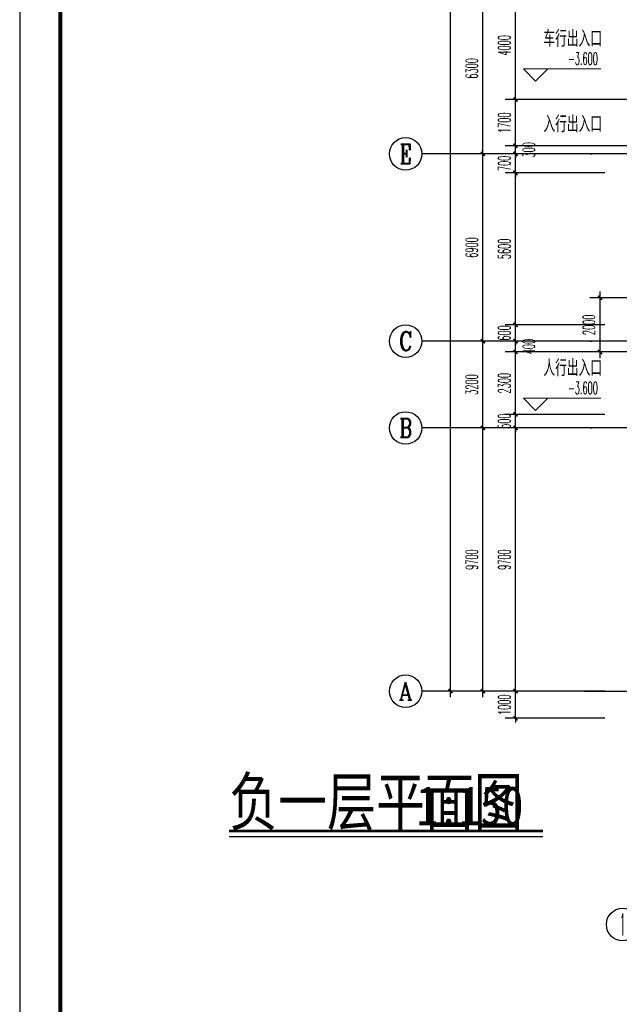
# Model space of a CAD drawing. Extents: x 1779708 to 7299578, y -1121471 to 88434.
# Tile 53 of 100: x 4174085 to 4196195, y -1072383 to -1036097. Entities that reach past the tile are written whole.
import ezdxf
from ezdxf.enums import TextEntityAlignment as Align

# ---------------------------------------------------------------- set-up
doc = ezdxf.new("R2010")
doc.units = 0
doc.header["$LTSCALE"] = 1000
doc.header["$MEASUREMENT"] = 0
doc.linetypes.add('DOTE', pattern=[2.4200000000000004, 2, -0.2, 0.02, -0.2])
doc.layers.get('0').update_dxf_attribs({"linetype": 'CONTINUOUS'})
doc.layers.get('Defpoints').update_dxf_attribs({"linetype": 'CONTINUOUS'})
for name, color, linetype in [('AXIS', 3, 'CONTINUOUS'), ('AXIS_TEXT', 7, 'CONTINUOUS'), ('DIM_SYMB', 3, 'CONTINUOUS'), ('DOTE', 1, 'DOTE'), ('PUB_DIM', 3, 'CONTINUOUS'), ('PUB_TEXT', 7, 'CONTINUOUS'), ('PUB_TITLE', 4, 'CONTINUOUS'), ('road', 4, 'CONTINUOUS'), ('SPACE', 7, 'CONTINUOUS'), ('修改', 6, 'CONTINUOUS')]:
    doc.layers.add(name, color=color, linetype=linetype)
doc.layers.add('DIM_ELEV', color=3, linetype='CONTINUOUS', lineweight=13)
doc.styles.add('-仿宋_GB2312', font='txt', dxfattribs={"width": 0.8})
doc.styles.add('_TCH_AXIS', font='COMPLEX', dxfattribs={"bigfont": 'GBCBIG'})
doc.styles.add('_TCH_DIM', font='SIMPLEX.shx', dxfattribs={"width": 0.7, "bigfont": 'GBCBIG.shx'})
doc.styles.add('_TCH_DIM_T3', font='SIMPLEX.shx', dxfattribs={"width": 0.4941176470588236, "bigfont": 'GBCBIG.shx'})
doc.styles.add('_TCH_SPACE', font='SIMPLEX', dxfattribs={"height": 5, "bigfont": 'GBCBIG'})
doc.styles.add('COMPLEX', font='COMPLEX')
doc.dimstyles.new('_TCH_ARCH&&150', dxfattribs={"dimtxt": 446.25, "dimasz": 150, "dimexe": 375, "dimexo": 450, "dimgap": 189.375, "dimtad": 1, "dimdec": 0, "dimzin": 0, "dimdsep": 46, "dimtxsty": '_TCH_DIM_T3', "dimblk": 'ARCHTICK', "dimcen": 0.09, "dimdle": 225, "dimclrt": 7, "dimazin": 2, "dimtfac": 1, "dimtdec": 0, "dimtix": 1, "dimtmove": 2, "dimatfit": 3, "dimfxl": 250, "dimtolj": 1, "dimtzin": 0, "dimarcsym": 0})

# ---------------------------------------------------------------- blocks, each defined once
blk = doc.blocks.new('A$C36B43F05')
at = {"layer": 'PUB_TITLE'}
blk.add_lwpolyline([(-0.002595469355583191, -0.0003986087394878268), (126149.9974045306, -0.0003986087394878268), (126149.9974045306, 178349.9996013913), (-0.002595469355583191, 178349.9996013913)], close=True, dxfattribs=at)
at = {"layer": 'PUB_TITLE', "const_width": 150}
blk.add_lwpolyline([(1499.997404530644, 1499.999601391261), (124649.9974045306, 1499.999601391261), (124649.9974045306, 174599.9996013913), (1499.997404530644, 174599.9996013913)], close=True, dxfattribs=at)
blk = doc.blocks.new('_AXISO')
blk.add_circle((0, 0), 0.5)
at = {"layer": 'AXIS_TEXT', "style": 'COMPLEX', "width": 1.041666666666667}
blk.add_attdef('A', text='', height=0.56, dxfattribs=at).set_placement((-0.25, -0.28), (0.25, -0.28), align=Align.FIT)
blk = doc.blocks.new('_ArchTick')
at = {"color": 0, "linetype": 'ByBlock', "const_width": 0.4}
blk.add_lwpolyline([(-0.5, -0.5), (0.5, 0.5)], dxfattribs=at)
blk = doc.blocks.new('*D4549')
at = {"layer": 'AXIS', "color": 0, "lineweight": -2, "transparency": 16777216}
for p, q in [((4189967.098467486, -1061068.31570563), (4189967.098467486, -922618.3157056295)), ((4194467.098467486, -922843.3157056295), (4189592.098467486, -922843.3157056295)), ((4194467.098467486, -1060843.31570563), (4189592.098467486, -1060843.31570563))]:
    blk.add_line(p, q, dxfattribs=at)
at = {"layer": 'Defpoints', "color": 0, "transparency": 16777216}
for p in [(4189967.098467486, -922843.3157056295), (4194917.098467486, -922843.3157056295), (4194917.098467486, -1060843.31570563)]:
    blk.add_point(p, dxfattribs=at)
at = {"layer": 'AXIS', "color": 0, "lineweight": -2, "transparency": 16777216, "xscale": 150, "yscale": 150, "zscale": 150}
for p, rotation in [((4189967.098467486, -922843.3157056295), 90), ((4189967.098467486, -1060843.31570563), 270)]:
    blk.add_blockref('_ArchTick', p, dxfattribs=dict(at, rotation=rotation))
at = {"layer": 'AXIS', "color": 7, "transparency": 16777216, "insert": (4189554.598467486, -991843.3157056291), "char_height": 446.25, "attachment_point": 5, "rotation": 90, "style": '_TCH_DIM_T3'}
blk.add_mtext('\\A1;138000', dxfattribs=at)
blk = doc.blocks.new('*D4550')
at = {"layer": 'AXIS', "color": 0, "lineweight": -2, "transparency": 16777216}
for p, q in [((4194467.098467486, -1051143.31570563), (4190792.098467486, -1051143.31570563)), ((4191167.098467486, -1061068.31570563), (4191167.098467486, -1050918.31570563)), ((4194467.098467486, -1060843.31570563), (4190792.098467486, -1060843.31570563))]:
    blk.add_line(p, q, dxfattribs=at)
at = {"layer": 'Defpoints', "color": 0, "transparency": 16777216}
for p in [(4191167.098467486, -1051143.31570563), (4194917.098467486, -1051143.31570563), (4194917.098467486, -1060843.31570563)]:
    blk.add_point(p, dxfattribs=at)
at = {"layer": 'AXIS', "color": 0, "lineweight": -2, "transparency": 16777216, "xscale": 150, "yscale": 150, "zscale": 150}
for p, rotation in [((4191167.098467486, -1051143.31570563), 90), ((4191167.098467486, -1060843.31570563), 270)]:
    blk.add_blockref('_ArchTick', p, dxfattribs=dict(at, rotation=rotation))
at = {"layer": 'AXIS', "color": 7, "transparency": 16777216, "insert": (4190754.598467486, -1055993.315705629), "char_height": 446.25, "attachment_point": 5, "rotation": 90, "style": '_TCH_DIM_T3'}
blk.add_mtext('\\A1;9700', dxfattribs=at)
blk = doc.blocks.new('*D4551')
at = {"layer": 'AXIS', "color": 0, "lineweight": -2, "transparency": 16777216}
for p, q in [((4191167.098467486, -1051368.31570563), (4191167.098467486, -1047718.31570563)), ((4194467.098467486, -1047943.31570563), (4190792.098467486, -1047943.31570563)), ((4194467.098467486, -1051143.31570563), (4190792.098467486, -1051143.31570563))]:
    blk.add_line(p, q, dxfattribs=at)
at = {"layer": 'Defpoints', "color": 0, "transparency": 16777216}
for p in [(4191167.098467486, -1047943.31570563), (4194917.098467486, -1047943.31570563), (4194917.098467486, -1051143.31570563)]:
    blk.add_point(p, dxfattribs=at)
at = {"layer": 'AXIS', "color": 0, "lineweight": -2, "transparency": 16777216, "xscale": 150, "yscale": 150, "zscale": 150}
for p, rotation in [((4191167.098467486, -1047943.31570563), 90), ((4191167.098467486, -1051143.31570563), 270)]:
    blk.add_blockref('_ArchTick', p, dxfattribs=dict(at, rotation=rotation))
at = {"layer": 'AXIS', "color": 7, "transparency": 16777216, "insert": (4190754.598467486, -1049543.315705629), "char_height": 446.25, "attachment_point": 5, "rotation": 90, "style": '_TCH_DIM_T3'}
blk.add_mtext('\\A1;3200', dxfattribs=at)
blk = doc.blocks.new('*D4552')
at = {"layer": 'AXIS', "color": 0, "lineweight": -2, "transparency": 16777216}
for p, q in [((4191167.098467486, -1048168.31570563), (4191167.098467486, -1040818.31570563)), ((4194467.098467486, -1041043.31570563), (4190792.098467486, -1041043.31570563)), ((4194467.098467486, -1047943.31570563), (4190792.098467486, -1047943.31570563))]:
    blk.add_line(p, q, dxfattribs=at)
at = {"layer": 'Defpoints', "color": 0, "transparency": 16777216}
for p in [(4191167.098467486, -1041043.31570563), (4194917.098467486, -1041043.31570563), (4194917.098467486, -1047943.31570563)]:
    blk.add_point(p, dxfattribs=at)
at = {"layer": 'AXIS', "color": 0, "lineweight": -2, "transparency": 16777216, "xscale": 150, "yscale": 150, "zscale": 150}
for p, rotation in [((4191167.098467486, -1041043.31570563), 90), ((4191167.098467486, -1047943.31570563), 270)]:
    blk.add_blockref('_ArchTick', p, dxfattribs=dict(at, rotation=rotation))
at = {"layer": 'AXIS', "color": 7, "transparency": 16777216, "insert": (4190754.598467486, -1044493.315705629), "char_height": 446.25, "attachment_point": 5, "rotation": 90, "style": '_TCH_DIM_T3'}
blk.add_mtext('\\A1;6900', dxfattribs=at)
blk = doc.blocks.new('*D4553')
at = {"layer": 'AXIS', "color": 0, "lineweight": -2, "transparency": 16777216}
for p, q in [((4194467.098467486, -1034743.31570563), (4190792.098467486, -1034743.31570563)), ((4191167.098467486, -1041268.31570563), (4191167.098467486, -1034518.31570563)), ((4194467.098467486, -1041043.31570563), (4190792.098467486, -1041043.31570563))]:
    blk.add_line(p, q, dxfattribs=at)
at = {"layer": 'Defpoints', "color": 0, "transparency": 16777216}
for p in [(4191167.098467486, -1034743.31570563), (4194917.098467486, -1034743.31570563), (4194917.098467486, -1041043.31570563)]:
    blk.add_point(p, dxfattribs=at)
at = {"layer": 'AXIS', "color": 0, "lineweight": -2, "transparency": 16777216, "xscale": 150, "yscale": 150, "zscale": 150}
for p, rotation in [((4191167.098467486, -1034743.31570563), 90), ((4191167.098467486, -1041043.31570563), 270)]:
    blk.add_blockref('_ArchTick', p, dxfattribs=dict(at, rotation=rotation))
at = {"layer": 'AXIS', "color": 7, "transparency": 16777216, "insert": (4190754.598467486, -1037893.315705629), "char_height": 446.25, "attachment_point": 5, "rotation": 90, "style": '_TCH_DIM_T3'}
blk.add_mtext('\\A1;6300', dxfattribs=at)
blk = doc.blocks.new('*D5416')
at = {"layer": 'AXIS', "color": 0, "lineweight": -2, "transparency": 16777216}
for p, q in [((4195667.098467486, -1060843.31570563), (4191992.098467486, -1060843.31570563)), ((4192367.098467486, -1060843.31570563), (4192367.098467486, -1060693.31570563)), ((4192367.098467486, -1061843.315706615), (4192367.098467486, -1060843.31570563)), ((4195667.098467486, -1061843.315706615), (4191992.098467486, -1061843.315706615)), ((4192367.098467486, -1061843.315706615), (4192367.098467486, -1061993.315706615))]:
    blk.add_line(p, q, dxfattribs=at)
at = {"layer": 'Defpoints', "color": 0, "transparency": 16777216}
for p in [(4192367.098467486, -1060843.31570563), (4196117.098467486, -1060843.31570563), (4196117.098467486, -1061843.315706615)]:
    blk.add_point(p, dxfattribs=at)
at = {"layer": 'AXIS', "color": 0, "lineweight": -2, "transparency": 16777216, "xscale": 150, "yscale": 150, "zscale": 150}
for p, rotation in [((4192367.098467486, -1060843.31570563), 270), ((4192367.098467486, -1061843.315706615), 90)]:
    blk.add_blockref('_ArchTick', p, dxfattribs=dict(at, rotation=rotation))
at = {"layer": 'AXIS', "color": 7, "transparency": 16777216, "insert": (4191954.598467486, -1061343.315706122), "char_height": 446.25, "attachment_point": 5, "rotation": 90, "style": '_TCH_DIM_T3'}
blk.add_mtext('\\A1;1000', dxfattribs=at)
blk = doc.blocks.new('*D5417')
at = {"layer": 'AXIS', "color": 0, "lineweight": -2, "transparency": 16777216}
for p, q in [((4195667.098467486, -1051143.31570563), (4191992.098467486, -1051143.31570563)), ((4192367.098467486, -1061068.31570563), (4192367.098467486, -1050918.31570563)), ((4195667.098467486, -1060843.31570563), (4191992.098467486, -1060843.31570563))]:
    blk.add_line(p, q, dxfattribs=at)
at = {"layer": 'Defpoints', "color": 0, "transparency": 16777216}
for p in [(4192367.098467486, -1051143.31570563), (4196117.098467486, -1051143.31570563), (4196117.098467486, -1060843.31570563)]:
    blk.add_point(p, dxfattribs=at)
at = {"layer": 'AXIS', "color": 0, "lineweight": -2, "transparency": 16777216, "xscale": 150, "yscale": 150, "zscale": 150}
for p, rotation in [((4192367.098467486, -1051143.31570563), 90), ((4192367.098467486, -1060843.31570563), 270)]:
    blk.add_blockref('_ArchTick', p, dxfattribs=dict(at, rotation=rotation))
at = {"layer": 'AXIS', "color": 7, "transparency": 16777216, "insert": (4191954.598467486, -1055993.315705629), "char_height": 446.25, "attachment_point": 5, "rotation": 90, "style": '_TCH_DIM_T3'}
blk.add_mtext('\\A1;9700', dxfattribs=at)
blk = doc.blocks.new('*D5418')
at = {"layer": 'AXIS', "color": 0, "lineweight": -2, "transparency": 16777216}
for p, q in [((4195667.098467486, -1050643.315705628), (4191992.098467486, -1050643.315705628)), ((4192367.098467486, -1050643.315705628), (4192367.098467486, -1050493.315705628)), ((4192367.098467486, -1051143.31570563), (4192367.098467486, -1050643.315705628)), ((4195667.098467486, -1051143.31570563), (4191992.098467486, -1051143.31570563)), ((4192367.098467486, -1051143.31570563), (4192367.098467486, -1051293.31570563))]:
    blk.add_line(p, q, dxfattribs=at)
at = {"layer": 'Defpoints', "color": 0, "transparency": 16777216}
for p in [(4192367.098467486, -1050643.315705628), (4196117.098467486, -1050643.315705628), (4196117.098467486, -1051143.31570563)]:
    blk.add_point(p, dxfattribs=at)
at = {"layer": 'AXIS', "color": 0, "lineweight": -2, "transparency": 16777216, "xscale": 150, "yscale": 150, "zscale": 150}
for p, rotation in [((4192367.098467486, -1050643.315705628), 270), ((4192367.098467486, -1051143.31570563), 90)]:
    blk.add_blockref('_ArchTick', p, dxfattribs=dict(at, rotation=rotation))
at = {"layer": 'AXIS', "color": 7, "transparency": 16777216, "insert": (4191954.598467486, -1050893.315705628), "char_height": 446.25, "attachment_point": 5, "rotation": 90, "style": '_TCH_DIM_T3'}
blk.add_mtext('\\A1;500', dxfattribs=at)
blk = doc.blocks.new('*D5419')
at = {"layer": 'AXIS', "color": 0, "lineweight": -2, "transparency": 16777216}
for p, q in [((4192367.098467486, -1050868.315705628), (4192367.098467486, -1048118.31570563)), ((4195667.098467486, -1048343.31570563), (4191992.098467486, -1048343.31570563)), ((4195667.098467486, -1050643.315705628), (4191992.098467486, -1050643.315705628))]:
    blk.add_line(p, q, dxfattribs=at)
at = {"layer": 'Defpoints', "color": 0, "transparency": 16777216}
for p in [(4192367.098467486, -1048343.31570563), (4196117.098467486, -1048343.31570563), (4196117.098467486, -1050643.315705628)]:
    blk.add_point(p, dxfattribs=at)
at = {"layer": 'AXIS', "color": 0, "lineweight": -2, "transparency": 16777216, "xscale": 150, "yscale": 150, "zscale": 150}
for p, rotation in [((4192367.098467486, -1048343.31570563), 90), ((4192367.098467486, -1050643.315705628), 270)]:
    blk.add_blockref('_ArchTick', p, dxfattribs=dict(at, rotation=rotation))
at = {"layer": 'AXIS', "color": 7, "transparency": 16777216, "insert": (4191954.598467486, -1049493.315705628), "char_height": 446.25, "attachment_point": 5, "rotation": 90, "style": '_TCH_DIM_T3'}
blk.add_mtext('\\A1;2300', dxfattribs=at)
blk = doc.blocks.new('*D5420')
at = {"layer": 'AXIS', "color": 0, "lineweight": -2, "transparency": 16777216}
for p, q in [((4192367.098467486, -1048568.31570563), (4192367.098467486, -1047718.31570563)), ((4195667.098467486, -1047943.31570563), (4191992.098467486, -1047943.31570563)), ((4195667.098467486, -1048343.31570563), (4191992.098467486, -1048343.31570563))]:
    blk.add_line(p, q, dxfattribs=at)
at = {"layer": 'Defpoints', "color": 0, "transparency": 16777216}
for p in [(4192367.098467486, -1047943.31570563), (4196117.098467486, -1047943.31570563), (4196117.098467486, -1048343.31570563)]:
    blk.add_point(p, dxfattribs=at)
at = {"layer": 'AXIS', "color": 0, "lineweight": -2, "transparency": 16777216, "xscale": 150, "yscale": 150, "zscale": 150}
for p, rotation in [((4192367.098467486, -1047943.31570563), 90), ((4192367.098467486, -1048343.31570563), 270)]:
    blk.add_blockref('_ArchTick', p, dxfattribs=dict(at, rotation=rotation))
at = {"layer": 'AXIS', "color": 7, "transparency": 16777216, "insert": (4192854.598467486, -1048143.31570563), "char_height": 446.25, "attachment_point": 5, "rotation": 90, "style": '_TCH_DIM_T3'}
blk.add_mtext('\\A1;400', dxfattribs=at)
blk = doc.blocks.new('*D5421')
at = {"layer": 'AXIS', "color": 0, "lineweight": -2, "transparency": 16777216}
for p, q in [((4195667.098467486, -1047343.315704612), (4191992.098467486, -1047343.315704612)), ((4192367.098467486, -1047343.315704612), (4192367.098467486, -1047193.315704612)), ((4192367.098467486, -1047943.31570563), (4192367.098467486, -1047343.315704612)), ((4195667.098467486, -1047943.31570563), (4191992.098467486, -1047943.31570563)), ((4192367.098467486, -1047943.31570563), (4192367.098467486, -1048093.31570563))]:
    blk.add_line(p, q, dxfattribs=at)
at = {"layer": 'Defpoints', "color": 0, "transparency": 16777216}
for p in [(4192367.098467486, -1047343.315704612), (4196117.098467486, -1047343.315704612), (4196117.098467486, -1047943.31570563)]:
    blk.add_point(p, dxfattribs=at)
at = {"layer": 'AXIS', "color": 0, "lineweight": -2, "transparency": 16777216, "xscale": 150, "yscale": 150, "zscale": 150}
for p, rotation in [((4192367.098467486, -1047343.315704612), 270), ((4192367.098467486, -1047943.31570563), 90)]:
    blk.add_blockref('_ArchTick', p, dxfattribs=dict(at, rotation=rotation))
at = {"layer": 'AXIS', "color": 7, "transparency": 16777216, "insert": (4191954.598467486, -1047643.31570512), "char_height": 446.25, "attachment_point": 5, "rotation": 90, "style": '_TCH_DIM_T3'}
blk.add_mtext('\\A1;600', dxfattribs=at)
blk = doc.blocks.new('*D5422')
at = {"layer": 'AXIS', "color": 0, "lineweight": -2, "transparency": 16777216}
for p, q in [((4195667.098467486, -1041743.315706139), (4191992.098467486, -1041743.315706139)), ((4192367.098467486, -1047568.315704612), (4192367.098467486, -1041518.315706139)), ((4195667.098467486, -1047343.315704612), (4191992.098467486, -1047343.315704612))]:
    blk.add_line(p, q, dxfattribs=at)
at = {"layer": 'Defpoints', "color": 0, "transparency": 16777216}
for p in [(4192367.098467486, -1041743.315706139), (4196117.098467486, -1041743.315706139), (4196117.098467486, -1047343.315704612)]:
    blk.add_point(p, dxfattribs=at)
at = {"layer": 'AXIS', "color": 0, "lineweight": -2, "transparency": 16777216, "xscale": 150, "yscale": 150, "zscale": 150}
for p, rotation in [((4192367.098467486, -1041743.315706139), 90), ((4192367.098467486, -1047343.315704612), 270)]:
    blk.add_blockref('_ArchTick', p, dxfattribs=dict(at, rotation=rotation))
at = {"layer": 'AXIS', "color": 7, "transparency": 16777216, "insert": (4191954.598467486, -1044543.315705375), "char_height": 446.25, "attachment_point": 5, "rotation": 90, "style": '_TCH_DIM_T3'}
blk.add_mtext('\\A1;5600', dxfattribs=at)
blk = doc.blocks.new('*D5423')
at = {"layer": 'AXIS', "color": 0, "lineweight": -2, "transparency": 16777216}
for p, q in [((4192367.098467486, -1041043.31570563), (4192367.098467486, -1040893.31570563)), ((4195667.098467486, -1041043.31570563), (4191992.098467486, -1041043.31570563)), ((4192367.098467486, -1041743.315706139), (4192367.098467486, -1041043.31570563)), ((4195667.098467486, -1041743.315706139), (4191992.098467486, -1041743.315706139)), ((4192367.098467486, -1041743.315706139), (4192367.098467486, -1041893.315706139))]:
    blk.add_line(p, q, dxfattribs=at)
at = {"layer": 'Defpoints', "color": 0, "transparency": 16777216}
for p in [(4192367.098467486, -1041043.31570563), (4196117.098467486, -1041043.31570563), (4196117.098467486, -1041743.315706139)]:
    blk.add_point(p, dxfattribs=at)
at = {"layer": 'AXIS', "color": 0, "lineweight": -2, "transparency": 16777216, "xscale": 150, "yscale": 150, "zscale": 150}
for p, rotation in [((4192367.098467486, -1041043.31570563), 270), ((4192367.098467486, -1041743.315706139), 90)]:
    blk.add_blockref('_ArchTick', p, dxfattribs=dict(at, rotation=rotation))
at = {"layer": 'AXIS', "color": 7, "transparency": 16777216, "insert": (4191954.598467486, -1041393.315705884), "char_height": 446.25, "attachment_point": 5, "rotation": 90, "style": '_TCH_DIM_T3'}
blk.add_mtext('\\A1;700', dxfattribs=at)
blk = doc.blocks.new('*D5424')
at = {"layer": 'AXIS', "color": 0, "lineweight": -2, "transparency": 16777216}
for p, q in [((4192367.098467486, -1040743.315705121), (4192367.098467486, -1040593.315705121)), ((4195667.098467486, -1040743.315705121), (4191992.098467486, -1040743.315705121)), ((4192367.098467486, -1041043.31570563), (4192367.098467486, -1040743.315705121)), ((4195667.098467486, -1041043.31570563), (4191992.098467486, -1041043.31570563)), ((4192367.098467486, -1041043.31570563), (4192367.098467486, -1041193.31570563))]:
    blk.add_line(p, q, dxfattribs=at)
at = {"layer": 'Defpoints', "color": 0, "transparency": 16777216}
for p in [(4192367.098467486, -1040743.315705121), (4196117.098467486, -1040743.315705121), (4196117.098467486, -1041043.31570563)]:
    blk.add_point(p, dxfattribs=at)
at = {"layer": 'AXIS', "color": 0, "lineweight": -2, "transparency": 16777216, "xscale": 150, "yscale": 150, "zscale": 150}
for p, rotation in [((4192367.098467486, -1040743.315705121), 270), ((4192367.098467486, -1041043.31570563), 90)]:
    blk.add_blockref('_ArchTick', p, dxfattribs=dict(at, rotation=rotation))
at = {"layer": 'AXIS', "color": 7, "transparency": 16777216, "insert": (4192854.598467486, -1040893.315705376), "char_height": 446.25, "attachment_point": 5, "rotation": 90, "style": '_TCH_DIM_T3'}
blk.add_mtext('\\A1;300', dxfattribs=at)
blk = doc.blocks.new('*D5425')
at = {"layer": 'AXIS', "color": 0, "lineweight": -2, "transparency": 16777216}
for p, q in [((4192367.098467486, -1040968.315705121), (4192367.098467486, -1038818.31570694)), ((4195667.098467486, -1039043.31570694), (4191992.098467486, -1039043.31570694)), ((4195667.098467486, -1040743.315705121), (4191992.098467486, -1040743.315705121))]:
    blk.add_line(p, q, dxfattribs=at)
at = {"layer": 'Defpoints', "color": 0, "transparency": 16777216}
for p in [(4192367.098467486, -1039043.31570694), (4196117.098467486, -1039043.31570694), (4196117.098467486, -1040743.315705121)]:
    blk.add_point(p, dxfattribs=at)
at = {"layer": 'AXIS', "color": 0, "lineweight": -2, "transparency": 16777216, "xscale": 150, "yscale": 150, "zscale": 150}
for p, rotation in [((4192367.098467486, -1039043.31570694), 90), ((4192367.098467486, -1040743.315705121), 270)]:
    blk.add_blockref('_ArchTick', p, dxfattribs=dict(at, rotation=rotation))
at = {"layer": 'AXIS', "color": 7, "transparency": 16777216, "insert": (4191954.598467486, -1039893.31570603), "char_height": 446.25, "attachment_point": 5, "rotation": 90, "style": '_TCH_DIM_T3'}
blk.add_mtext('\\A1;1700', dxfattribs=at)
blk = doc.blocks.new('*D5426')
at = {"layer": 'AXIS', "color": 0, "lineweight": -2, "transparency": 16777216}
for p, q in [((4192367.098467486, -1039268.31570694), (4192367.098467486, -1034818.31570694)), ((4195667.098467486, -1035043.31570694), (4191992.098467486, -1035043.31570694)), ((4195667.098467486, -1039043.31570694), (4191992.098467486, -1039043.31570694))]:
    blk.add_line(p, q, dxfattribs=at)
at = {"layer": 'Defpoints', "color": 0, "transparency": 16777216}
for p in [(4192367.098467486, -1035043.31570694), (4196117.098467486, -1035043.31570694), (4196117.098467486, -1039043.31570694)]:
    blk.add_point(p, dxfattribs=at)
at = {"layer": 'AXIS', "color": 0, "lineweight": -2, "transparency": 16777216, "xscale": 150, "yscale": 150, "zscale": 150}
for p, rotation in [((4192367.098467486, -1035043.31570694), 90), ((4192367.098467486, -1039043.31570694), 270)]:
    blk.add_blockref('_ArchTick', p, dxfattribs=dict(at, rotation=rotation))
at = {"layer": 'AXIS', "color": 7, "transparency": 16777216, "insert": (4191954.598467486, -1037043.315706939), "char_height": 446.25, "attachment_point": 5, "rotation": 90, "style": '_TCH_DIM_T3'}
blk.add_mtext('\\A1;4000', dxfattribs=at)

msp = doc.modelspace()

# ---------------------------------------------------------------- linework, layer by layer
at = {"layer": 'AXIS'}
for p, q in [((4194917.098467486, -1041043.315705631), (4188917.098467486, -1041043.315705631)), ((4194917.098467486, -1047943.315705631), (4188917.098467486, -1047943.315705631)), ((4194917.098467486, -1051143.315705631), (4188917.098467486, -1051143.315705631)), ((4194917.098467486, -1060843.315705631), (4188917.098467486, -1060843.315705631))]:
    msp.add_line(p, q, dxfattribs=at)
at = {"layer": 'DIM_ELEV'}
for p, q in [((4193108.288005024, -1038364.091701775), (4192658.288005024, -1037914.091701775)), ((4192658.288005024, -1037914.091701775), (4195508.288005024, -1037914.091701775)), ((4193108.288005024, -1038364.091701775), (4193558.288005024, -1037914.091701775)), ((4193108.288005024, -1050500.181364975), (4192658.288005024, -1050050.181364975)), ((4192658.288005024, -1050050.181364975), (4195508.288005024, -1050050.181364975)), ((4193108.288005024, -1050500.181364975), (4193558.288005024, -1050050.181364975))]:
    msp.add_line(p, q, dxfattribs=at)
at = {"layer": 'DIM_SYMB', "const_width": 105}
msp.add_lwpolyline([(4181806.864831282, -1065993.850994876), (4193380.664223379, -1065993.850994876)], dxfattribs=at)
at = {"layer": 'DIM_SYMB'}
msp.add_lwpolyline([(4181806.864831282, -1066203.850994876), (4193380.664223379, -1066203.850994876)], dxfattribs=at)
at = {"layer": 'DOTE'}
for p, q in [((4216717.098467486, -1041043.31570563), (4194917.098467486, -1041043.31570563)), ((4216717.098467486, -1047943.31570563), (4194917.098467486, -1047943.31570563)), ((4216717.098467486, -1051143.31570563), (4194917.098467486, -1051143.31570563)), ((4194917.098467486, -1060843.31570563), (4216717.098467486, -1060843.31570563))]:
    msp.add_line(p, q, dxfattribs=at)
at = {"layer": 'road'}
for p, q in [((4197117.098467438, -1039043.31570694), (4194729.206603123, -1039043.31570694)), ((4197117.098467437, -1040743.315705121), (4194729.206603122, -1040743.315705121))]:
    msp.add_line(p, q, dxfattribs=at)

# ---------------------------------------------------------------- block references
at = {"layer": 'AXIS'}
ref = msp.add_blockref('_AXISO', (4188317.098467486, -1041043.315705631), dxfattribs=dict(at, xscale=1200, yscale=1200, zscale=1200))
ref.add_attrib('A', 'E', dxfattribs={"layer": 'AXIS_TEXT', "height": 714.222723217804, "style": '_TCH_AXIS', "width": 0.8125000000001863}).set_placement((4188096.029529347, -1041400.42706724), (4188538.167405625, -1041400.42706724), align=Align.FIT)
ref = msp.add_blockref('_AXISO', (4188317.098467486, -1047943.315705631), dxfattribs=dict(at, xscale=1200, yscale=1200, zscale=1200))
ref.add_attrib('A', 'C', dxfattribs={"layer": 'AXIS_TEXT', "height": 683.5361158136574, "style": '_TCH_AXIS'}).set_placement((4188072.978426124, -1048285.083763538), (4188561.218508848, -1048285.083763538), align=Align.FIT)
ref = msp.add_blockref('_AXISO', (4188317.098467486, -1051143.315705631), dxfattribs=dict(at, xscale=1200, yscale=1200, zscale=1200))
ref.add_attrib('A', 'B', dxfattribs={"layer": 'AXIS_TEXT', "height": 698.9222472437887, "style": '_TCH_AXIS', "width": 0.8235294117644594}).set_placement((4188084.124385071, -1051492.776829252), (4188550.072549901, -1051492.776829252), align=Align.FIT)
ref = msp.add_blockref('_AXISO', (4188317.098467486, -1060843.315705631), dxfattribs=dict(at, xscale=1200, yscale=1200, zscale=1200))
ref.add_attrib('A', 'A', dxfattribs={"layer": 'AXIS_TEXT', "height": 668.1626448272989, "style": '_TCH_AXIS', "width": 0.8888888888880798}).set_placement((4188062.560317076, -1061177.397028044), (4188571.636617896, -1061177.397028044), align=Align.FIT)
ref = msp.add_blockref('_AXISO', (4196317.098467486, -1069443.31570563), dxfattribs=dict(at, xscale=1200, yscale=1200, zscale=1200))
ref.add_attrib('A', '1', dxfattribs={"layer": 'AXIS_TEXT', "height": 817.1572203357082, "style": '_TCH_AXIS', "width": 0.5555555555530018}).set_placement((4196219.817846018, -1069851.894315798), (4196414.379088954, -1069851.894315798), align=Align.FIT)
at = {"layer": '修改'}
msp.add_blockref('A$C36B43F05', (4174084.760336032, -1084792.147838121), dxfattribs=at)

# ---------------------------------------------------------------- texts
at = {"layer": 'PUB_TEXT', "color": 7}
for s, height, style, width, p in [('-3.600', 446.25, '_TCH_DIM', 0.4941176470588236, (4194308.288005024, -1037756.591701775)), ('-3.600', 446.25, '_TCH_DIM', 0.4941176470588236, (4194308.288005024, -1049892.681364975)), ('负一层平面图', 1736.170212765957, '-仿宋_GB2312', 0.8, (4181806.864831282, -1065783.850994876)), ('1:150', 1446.808510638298, '-仿宋_GB2312', 0.8, (4188721.545682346, -1065783.850994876))]:
    msp.add_text(s, height=height, dxfattribs=dict(at, style=style, width=width)).set_placement(p)
at = {"layer": 'SPACE', "style": '_TCH_SPACE'}
for s, p in [('车行出入口', (4193397.097687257, -1037096.315638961)), ('入行出入口', (4193397.097687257, -1040246.790034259)), ('人行出入口', (4193397.097687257, -1049232.405302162))]:
    msp.add_text(s, height=600, dxfattribs=at).set_placement(p)

# ---------------------------------------------------------------- dimensions: what is measured, and where the dimension line sits
at = {"layer": 'AXIS'}
for p1, p2, distance, picture, middle in [((4194917.098467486, -1060843.31570563), (4194917.098467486, -922843.3157056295), 4950, '*D4549', (4189554.598467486, -991843.3157056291)), ((4194917.098467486, -1041043.31570563), (4194917.098467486, -1034743.31570563), 3750, '*D4553', (4190754.598467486, -1037893.315705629)), ((4196117.098467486, -1039043.31570694), (4196117.098467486, -1035043.31570694), 3750, '*D5426', (4191954.598467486, -1037043.315706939)), ((4196117.098467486, -1040743.315705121), (4196117.098467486, -1039043.31570694), 3750, '*D5425', (4191954.598467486, -1039893.31570603)), ((4194917.098467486, -1047943.31570563), (4194917.098467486, -1041043.31570563), 3750, '*D4552', (4190754.598467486, -1044493.315705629)), ((4196117.098467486, -1041743.315706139), (4196117.098467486, -1041043.31570563), 3750, '*D5423', (4191954.598467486, -1041393.315705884)), ((4196117.098467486, -1047343.315704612), (4196117.098467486, -1041743.315706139), 3750.0000000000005, '*D5422', (4191954.598467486, -1044543.315705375)), ((4196117.098467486, -1047943.31570563), (4196117.098467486, -1047343.315704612), 3750.0000000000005, '*D5421', (4191954.598467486, -1047643.31570512)), ((4194917.098467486, -1051143.31570563), (4194917.098467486, -1047943.31570563), 3750, '*D4551', (4190754.598467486, -1049543.315705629)), ((4196117.098467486, -1050643.315705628), (4196117.098467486, -1048343.31570563), 3750, '*D5419', (4191954.598467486, -1049493.315705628)), ((4196117.098467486, -1051143.31570563), (4196117.098467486, -1050643.315705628), 3750, '*D5418', (4191954.598467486, -1050893.315705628)), ((4194917.098467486, -1060843.31570563), (4194917.098467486, -1051143.31570563), 3750, '*D4550', (4190754.598467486, -1055993.315705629)), ((4196117.098467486, -1060843.31570563), (4196117.098467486, -1051143.31570563), 3750, '*D5417', (4191954.598467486, -1055993.315705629)), ((4196117.098467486, -1061843.315706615), (4196117.098467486, -1060843.31570563), 3750, '*D5416', (4191954.598467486, -1061343.315706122))]:
    dim = msp.add_aligned_dim(p1=p1, p2=p2, distance=distance, dimstyle='_TCH_ARCH&&150', dxfattribs=at)
    dim.commit()
    dim.dimension.update_dxf_attribs({"geometry": picture, "text_midpoint": middle})
for base, p1, p2, picture, middle in [((4192367.098467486, -1040743.315705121), (4196117.098467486, -1041043.31570563), (4196117.098467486, -1040743.315705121), '*D5424', (4192854.598467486, -1040893.315705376)), ((4192367.098467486, -1047943.31570563), (4196117.098467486, -1048343.31570563), (4196117.098467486, -1047943.31570563), '*D5420', (4192854.598467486, -1048143.31570563))]:
    dim = msp.add_linear_dim(base=base, p1=p1, p2=p2, angle=90, dimstyle='_TCH_ARCH&&150', dxfattribs=at)
    dim.commit()
    dim.dimension.update_dxf_attribs({"geometry": picture, "text_midpoint": middle, "dimtype": 161})
at = {"layer": 'PUB_DIM'}
msp.add_aligned_dim(p1=(4197317.098467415, -1048343.315705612), p2=(4197317.098467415, -1046343.315706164), distance=1831.6637428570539, dimstyle='_TCH_ARCH&&150', dxfattribs=at).render()

doc.saveas('drawing.dxf')
